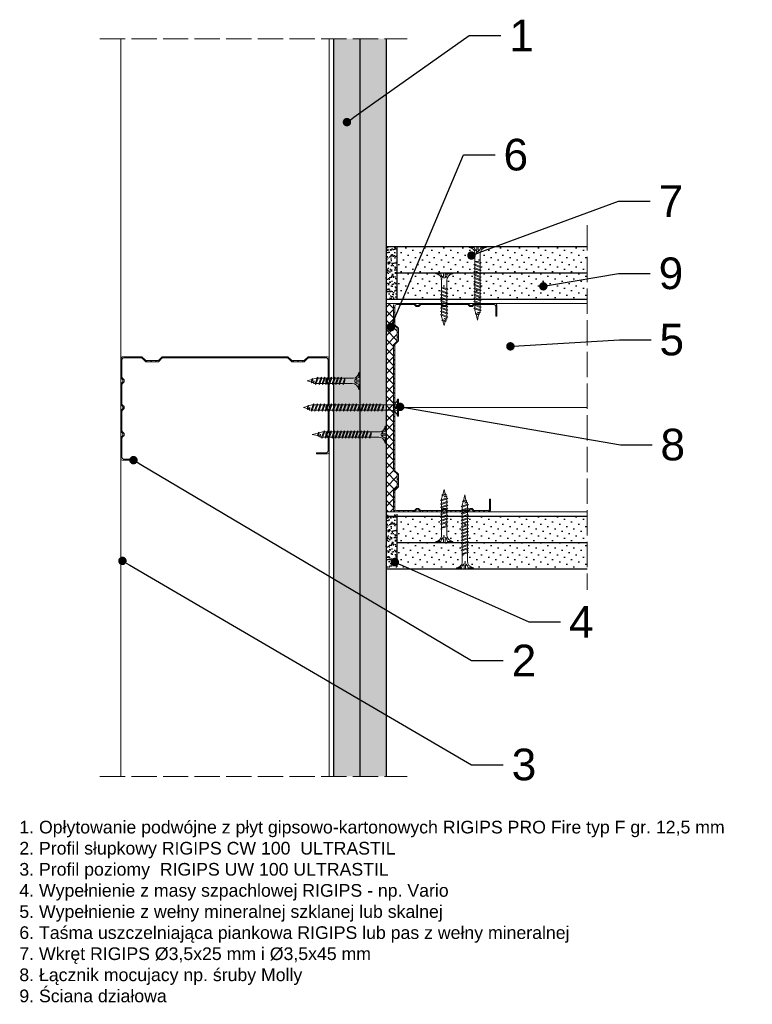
# Model space of a CAD drawing. Header units: millimetres. Extents: x 1074 to 3101, y -548 to 1635.
# Tile 16 of 16: x 2715 to 3063, y 1169 to 1635. Entities that reach past the tile are written whole.
import ezdxf
from ezdxf import colors
from ezdxf.entities.mleader import LeaderData, LeaderLine
from ezdxf.math import Vec2, Vec3

# ---------------------------------------------------------------- set-up
doc = ezdxf.new("R2010")
doc.units = ezdxf.units.MM
doc.linetypes.add('ACAD_ISO02W100', pattern=[15, 12, -3])
for name, color, linetype, lineweight in [('_ISOVER WELNA', 7, 'BATTING', 9), ('_RIGIPS AKCESORIA', 7, 'Continuous', 18), ('_RIGIPS G-K', 7, 'Continuous', 25), ('_RIGIPS PROFIL', 7, 'Continuous', 18), ('KRESKOWANIE', 7, 'Continuous', 9), ('PRZERYWANA', 7, 'ACAD_ISO02W100', 9)]:
    doc.layers.add(name, color=color, linetype=linetype, lineweight=lineweight)
doc.styles.get("Standard").update_dxf_attribs({"font": 'arial.ttf'})
doc.linetypes.add('BATTING', pattern='A,0.00254,-2.54,[134,ltypeshp.shx,S=2.54,R=0,X=-2.54,Y=0],-5.08,[134,ltypeshp.shx,S=2.54,R=180,X=2.54,Y=0],-2.54', length=10.16254)
pattern_1 = [(45, (593.928, 411.4634), (-1.122532, 3.367596), [0, -3.175])]
pattern_2 = [(45, (593.928, 410.5634), (-1.122532, 3.367596), [0, -3.175])]
pattern_3 = [(45, (593.928, 412.3634), (-1.122532, 3.367596), [0, -3.175])]

# ---------------------------------------------------------------- blocks, each defined once
blk = doc.blocks.new('TN 25')
at = {"layer": '_RIGIPS AKCESORIA'}
for p, q in [((0, -0.84), (0, 7.16)), ((0, 7.16), (0.46, 7.16)), ((0.46, 4.78), (0, 4.78)), ((0.46, 7.16), (0.46, 4.78)), ((8.47, 4.46), (8.79, 5)), ((8.79, 5), (9.93, 2.01)), ((10.1, 4.46), (10.41, 5)), ((10.41, 5), (11.56, 2.01)), ((11.67, 4.46), (11.99, 5)), ((11.99, 5), (13.14, 2.01)), ((13.21, 4.46), (13.52, 5)), ((13.52, 5), (14.67, 2.01)), ((14.8, 4.46), (15.12, 5)), ((15.12, 5), (16.26, 2.01)), ((16.42, 4.46), (16.73, 5)), ((16.73, 5), (17.88, 2.01)), ((17.99, 4.46), (18.31, 5)), ((18.31, 5), (19.45, 2.01)), ((19.68, 4.46), (20, 5)), ((20, 5), (21.14, 2.01)), ((0, 3.5), (1.77, 3.5)), ((0, 2.83), (1.77, 2.83)), ((0.46, 1.64), (0, 1.64)), ((0.46, -0.84), (0.46, 1.64)), ((1.77, 3.5), (1.77, 4.2)), ((1.77, 2.83), (1.77, 2.18)), ((3.02, 4.46), (8.47, 4.46)), ((7.49, 2.01), (3.55, 2.01)), ((7.12, 4.46), (7.12, 3.18)), ((8.03, 2.01), (7.12, 4.46)), ((7.12, 3.18), (7.65, 1.53)), ((7.65, 1.53), (8.03, 2.01)), ((9.41, 2.01), (8.03, 2.01)), ((9.61, 1.51), (8.47, 4.46)), ((9, 4.46), (10.1, 4.46)), ((9.93, 2.01), (9.61, 1.51)), ((11.04, 2.01), (9.93, 2.01)), ((11.23, 1.51), (10.1, 4.46)), ((10.62, 4.46), (11.67, 4.46)), ((11.56, 2.01), (11.23, 1.51)), ((12.61, 2.01), (11.56, 2.01)), ((12.81, 1.51), (11.67, 4.46)), ((12.2, 4.46), (13.21, 4.46)), ((13.14, 2.01), (12.81, 1.51)), ((14.15, 2.01), (13.14, 2.01)), ((14.34, 1.51), (13.21, 4.46)), ((13.73, 4.46), (14.8, 4.46)), ((14.67, 2.01), (14.34, 1.51)), ((15.74, 2.01), (14.67, 2.01)), ((15.94, 1.51), (14.8, 4.46)), ((15.33, 4.46), (16.42, 4.46)), ((16.26, 2.01), (15.94, 1.51)), ((17.36, 2.01), (16.26, 2.01)), ((17.55, 1.51), (16.42, 4.46)), ((16.94, 4.46), (17.99, 4.46)), ((17.88, 2.01), (17.55, 1.51)), ((18.93, 2.01), (17.88, 2.01)), ((19.13, 1.51), (17.99, 4.46)), ((18.52, 4.46), (19.68, 4.46)), ((19.45, 2.01), (19.13, 1.51)), ((19.45, 2.01), (20.62, 2.01)), ((20.82, 1.51), (19.68, 4.46)), ((20.21, 4.46), (20.7, 4.46)), ((20.7, 4.46), (22.28, 3.98)), ((21.14, 2.01), (20.82, 1.51)), ((21.14, 2.01), (21.81, 2.12)), ((21.85, 1.83), (21.67, 3.28)), ((21.67, 3.28), (22.14, 2.4)), ((22.14, 2.4), (21.85, 1.83)), ((22.7, 2.36), (22.14, 2.4)), ((22.28, 3.98), (22.56, 4.37)), ((22.7, 2.36), (22.28, 3.98)), ((22.56, 4.37), (23.03, 2.71)), ((23.03, 2.71), (22.7, 2.36)), ((22.71, 3.85), (25, 3.24)), ((25, 3.24), (23.03, 2.71)), ((0, -0.84), (0.46, -0.84))]:
    blk.add_line(p, q, dxfattribs=at)
for centre, major_axis, ratio, start_param, end_param in [((3.09, 7.67), (0.17, 3.2), 0.826134, 1.773653, 3.180586), ((-0.04, 0.9), (0, 3.93), 0.848176, -0.720942, -0.151112), ((3.37, -1.57), (0.28, 3.57), 0.832181, 0.035984, 1.430787), ((-2.73, 15.91), (0, 14.76), 0.848176, 3.399396, 3.475072), ((0.59, 4.62), (0, 2.81), 0.848176, 3.475072, 3.862535), ((1.66, 3.18), (0, 0.895), 0.848176, -1.552777, -0.720942), ((1.66, 3.18), (0, 0.895), 0.848176, 3.862535, 4.730408)]:
    blk.add_ellipse(centre, major_axis=major_axis, ratio=ratio, start_param=start_param, end_param=end_param, dxfattribs=at)
blk = doc.blocks.new('CW 100 ULTRASTIL')
h = blk.add_hatch()
h.set_pattern_fill('ANSI31', color=256, scale=0.5, style=0)
h.paths.add_polyline_path([(179.46, 109.85, -0.198912), (179.6, 110.2), (181.11, 111.71, 0.198912), (181.26, 112.06), (181.26, 117.65, 0.198912), (181.11, 118), (179.6, 119.51, -0.198912), (179.46, 119.86), (179.46, 128.31, -0.414214), (180.26, 129.11), (188.58, 129.11, -0.198912), (188.93, 128.96), (189.64, 128.25, 0.198912), (189.99, 128.11), (190.58, 128.11, 0.198912), (190.93, 128.25), (191.64, 128.96, -0.198912), (191.99, 129.11), (201.28, 129.11, -0.198912), (201.63, 128.96), (202.34, 128.25, 0.198912), (202.69, 128.11), (203.28, 128.11, 0.198912), (203.63, 128.25), (204.34, 128.96, -0.198912), (204.69, 129.11), (213.98, 129.11, -0.198912), (214.33, 128.96), (215.04, 128.25, 0.198912), (215.39, 128.11), (215.98, 128.11, 0.198912), (216.33, 128.25), (217.04, 128.96, -0.198912), (217.39, 129.11), (226.56, 129.11, -0.414214), (227.36, 128.31), (227.36, 123.66), (227.91, 123.66), (227.91, 128.86, 0.414214), (227.11, 129.66), (217.39, 129.66, 0.198912), (217.04, 129.51), (216.33, 128.8, -0.198912), (215.98, 128.66), (215.39, 128.66, -0.198912), (215.04, 128.8), (214.33, 129.51, 0.198912), (213.98, 129.66), (204.69, 129.66, 0.198912), (204.34, 129.51), (203.63, 128.8, -0.198912), (203.28, 128.66), (202.69, 128.66, -0.198912), (202.34, 128.8), (201.63, 129.51, 0.198912), (201.28, 129.66), (191.99, 129.66, 0.198912), (191.64, 129.51), (190.93, 128.8, -0.198912), (190.58, 128.66), (189.99, 128.66, -0.198912), (189.64, 128.8), (188.93, 129.51, 0.198912), (188.58, 129.66), (179.71, 129.66, 0.414214), (178.91, 128.86), (178.91, 119.86, 0.198912), (179.05, 119.51), (180.56, 118, -0.198912), (180.71, 117.65), (180.71, 112.06, -0.198912), (180.56, 111.71), (179.05, 110.2, 0.198912), (178.91, 109.85), (178.91, 50.66, 0.198912), (179.05, 50.31), (180.56, 48.8, -0.198912), (180.71, 48.45), (180.71, 42.86, -0.198912), (180.56, 42.51), (179.05, 41, 0.198912), (178.91, 40.65), (178.91, 31.66, 0.414214), (179.71, 30.86), (188.58, 30.86, 0.198912), (188.93, 31), (189.64, 31.71, -0.198912), (189.99, 31.86), (190.58, 31.86, -0.198912), (190.93, 31.71), (191.64, 31, 0.198912), (191.99, 30.86), (201.28, 30.86, 0.198912), (201.63, 31), (202.34, 31.71, -0.198912), (202.69, 31.86), (203.28, 31.86, -0.198912), (203.63, 31.71), (204.34, 31, 0.198912), (204.69, 30.86), (213.98, 30.86, 0.198912), (214.33, 31), (215.04, 31.71, -0.198912), (215.39, 31.86), (215.98, 31.86, -0.198912), (216.33, 31.71), (217.04, 31, 0.198912), (217.39, 30.86), (224.11, 30.86, 0.414214), (224.91, 31.66), (224.91, 36.86), (224.36, 36.86), (224.36, 32.21, -0.414214), (223.56, 31.41), (217.39, 31.41, -0.198912), (217.04, 31.55), (216.33, 32.26, 0.198912), (215.98, 32.41), (215.39, 32.41, 0.198912), (215.04, 32.26), (214.33, 31.55, -0.198912), (213.98, 31.41), (204.69, 31.41, -0.198912), (204.34, 31.55), (203.63, 32.26, 0.198912), (203.28, 32.41), (202.69, 32.41, 0.198912), (202.34, 32.26), (201.63, 31.55, -0.198912), (201.28, 31.41), (191.99, 31.41, -0.198912), (191.64, 31.55), (190.93, 32.26, 0.198912), (190.58, 32.41), (189.99, 32.41, 0.198912), (189.64, 32.26), (188.93, 31.55, -0.198912), (188.58, 31.41), (180.26, 31.41, -0.414214), (179.46, 32.21), (179.46, 40.65, -0.198912), (179.6, 41), (181.11, 42.51, 0.198912), (181.26, 42.86), (181.26, 48.45, 0.198912), (181.11, 48.8), (179.6, 50.31, -0.198912), (179.46, 50.66)])
at = {"layer": '_RIGIPS PROFIL'}
for p, q in [((178.91, 128.86), (178.91, 119.86)), ((179.46, 128.31), (179.46, 119.86)), ((188.58, 129.66), (179.71, 129.66)), ((188.58, 129.11), (180.26, 129.11)), ((188.93, 129.51), (189.64, 128.8)), ((188.93, 128.96), (189.64, 128.25)), ((190.58, 128.66), (189.99, 128.66)), ((190.58, 128.11), (189.99, 128.11)), ((191.64, 129.51), (190.93, 128.8)), ((191.64, 128.96), (190.93, 128.25)), ((201.28, 129.66), (191.99, 129.66)), ((201.28, 129.11), (191.99, 129.11)), ((201.63, 129.51), (202.34, 128.8)), ((201.63, 128.96), (202.34, 128.25)), ((203.28, 128.66), (202.69, 128.66)), ((203.28, 128.11), (202.69, 128.11)), ((204.34, 129.51), (203.63, 128.8)), ((204.34, 128.96), (203.63, 128.25)), ((204.69, 129.66), (213.98, 129.66)), ((204.69, 129.11), (213.98, 129.11)), ((214.33, 129.51), (215.04, 128.8)), ((214.33, 128.96), (215.04, 128.25)), ((215.98, 128.66), (215.39, 128.66)), ((215.98, 128.11), (215.39, 128.11)), ((217.04, 129.51), (216.33, 128.8)), ((217.04, 128.96), (216.33, 128.25)), ((227.11, 129.66), (217.39, 129.66)), ((226.56, 129.11), (217.39, 129.11)), ((227.36, 123.66), (227.36, 128.31)), ((227.91, 123.66), (227.91, 128.86)), ((227.36, 123.66), (227.91, 123.66)), ((180.56, 118), (179.05, 119.51)), ((181.11, 118), (179.6, 119.51)), ((180.71, 117.65), (180.71, 112.06)), ((181.26, 117.65), (181.26, 112.06)), ((178.91, 109.85), (178.91, 50.66)), ((180.56, 111.71), (179.05, 110.2)), ((179.46, 109.85), (179.46, 50.66)), ((181.11, 111.71), (179.6, 110.2)), ((180.56, 48.8), (179.05, 50.31)), ((181.11, 48.8), (179.6, 50.31)), ((180.71, 42.86), (180.71, 48.45)), ((181.26, 42.86), (181.26, 48.45)), ((180.56, 42.51), (179.05, 41)), ((181.11, 42.51), (179.6, 41)), ((178.91, 31.66), (178.91, 40.65)), ((179.46, 32.21), (179.46, 40.65)), ((224.36, 36.86), (224.36, 32.21)), ((224.36, 36.86), (224.91, 36.86)), ((224.91, 36.86), (224.91, 31.66)), ((188.58, 30.86), (179.71, 30.86)), ((188.58, 31.41), (180.26, 31.41)), ((188.93, 31.55), (189.64, 32.26)), ((188.93, 31), (189.64, 31.71)), ((190.58, 32.41), (189.99, 32.41)), ((190.58, 31.86), (189.99, 31.86)), ((191.64, 31.55), (190.93, 32.26)), ((191.64, 31), (190.93, 31.71)), ((201.28, 31.41), (191.99, 31.41)), ((201.28, 30.86), (191.99, 30.86)), ((201.63, 31.55), (202.34, 32.26)), ((201.63, 31), (202.34, 31.71)), ((203.28, 32.41), (202.69, 32.41)), ((203.28, 31.86), (202.69, 31.86)), ((204.34, 31.55), (203.63, 32.26)), ((204.34, 31), (203.63, 31.71)), ((204.69, 31.41), (213.98, 31.41)), ((204.69, 30.86), (213.98, 30.86)), ((214.33, 31.55), (215.04, 32.26)), ((214.33, 31), (215.04, 31.71)), ((215.98, 32.41), (215.39, 32.41)), ((215.98, 31.86), (215.39, 31.86)), ((217.04, 31.55), (216.33, 32.26)), ((217.04, 31), (216.33, 31.71)), ((223.56, 31.41), (217.39, 31.41)), ((224.11, 30.86), (217.39, 30.86))]:
    blk.add_line(p, q, dxfattribs=at)
for centre, radius, start, end in [((179.71, 128.86), 0.8, 90, 180), ((180.26, 128.31), 0.8, 90, 180), ((188.58, 129.16), 0.5, 45, 90), ((188.58, 128.61), 0.5, 45, 90), ((189.99, 129.16), 0.5, 225, 270), ((189.99, 128.61), 0.5, 225, 270), ((190.58, 129.16), 0.5, 270, 315), ((190.58, 128.61), 0.5, 270, 315), ((191.99, 129.16), 0.5, 90, 135), ((191.99, 128.61), 0.5, 90, 135), ((201.28, 129.16), 0.5, 45, 90), ((201.28, 128.61), 0.5, 45, 90), ((202.69, 129.16), 0.5, 225, 270), ((202.69, 128.61), 0.5, 225, 270), ((203.28, 129.16), 0.5, 270, 315), ((203.28, 128.61), 0.5, 270, 315), ((204.69, 129.16), 0.5, 90, 135), ((204.69, 128.61), 0.5, 90, 135), ((213.98, 129.16), 0.5, 45, 90), ((213.98, 128.61), 0.5, 45, 90), ((215.39, 129.16), 0.5, 225, 270), ((215.39, 128.61), 0.5, 225, 270), ((215.98, 129.16), 0.5, 270, 315), ((215.98, 128.61), 0.5, 270, 315), ((217.39, 129.16), 0.5, 90, 135), ((217.39, 128.61), 0.5, 90, 135), ((226.56, 128.31), 0.8, 0, 90), ((227.11, 128.86), 0.8, 0, 90), ((179.41, 119.86), 0.5, 180, 225), ((179.96, 119.86), 0.5, 180, 225), ((180.21, 117.65), 0.5, 0, 45), ((180.76, 117.65), 0.5, 0, 45), ((180.21, 112.06), 0.5, 315, 0), ((180.76, 112.06), 0.5, 315, 0), ((179.41, 109.85), 0.5, 135, 180), ((179.96, 109.85), 0.5, 135, 180), ((179.41, 50.66), 0.5, 180, 225), ((179.96, 50.66), 0.5, 180, 225), ((180.21, 48.45), 0.5, 0, 45), ((180.76, 48.45), 0.5, 0, 45), ((180.21, 42.86), 0.5, 315, 0), ((180.76, 42.86), 0.5, 315, 0), ((179.41, 40.65), 0.5, 135, 180), ((179.96, 40.65), 0.5, 135, 180), ((179.71, 31.66), 0.8, 180, 270), ((180.26, 32.21), 0.8, 180, 270), ((188.58, 31.91), 0.5, 270, 315), ((188.58, 31.36), 0.5, 270, 315), ((189.99, 31.91), 0.5, 90, 135), ((189.99, 31.36), 0.5, 90, 135), ((190.58, 31.91), 0.5, 45, 90), ((190.58, 31.36), 0.5, 45, 90), ((191.99, 31.91), 0.5, 225, 270), ((191.99, 31.36), 0.5, 225, 270), ((201.28, 31.91), 0.5, 270, 315), ((201.28, 31.36), 0.5, 270, 315), ((202.69, 31.91), 0.5, 90, 135), ((202.69, 31.36), 0.5, 90, 135), ((203.28, 31.91), 0.5, 45, 90), ((203.28, 31.36), 0.5, 45, 90), ((204.69, 31.91), 0.5, 225, 270), ((204.69, 31.36), 0.5, 225, 270), ((213.98, 31.91), 0.5, 270, 315), ((213.98, 31.36), 0.5, 270, 315), ((215.39, 31.91), 0.5, 90, 135), ((215.39, 31.36), 0.5, 90, 135), ((215.98, 31.91), 0.5, 45, 90), ((215.98, 31.36), 0.5, 45, 90), ((217.39, 31.91), 0.5, 225, 270), ((217.39, 31.36), 0.5, 225, 270), ((223.56, 32.21), 0.8, 270, 0), ((224.11, 31.66), 0.8, 270, 0)]:
    blk.add_arc(centre, radius, start, end, dxfattribs=at)
blk = doc.blocks.new('TN 35')
at = {"layer": '_RIGIPS AKCESORIA'}
for p, q in [((0, -0.84), (0, 7.16)), ((0, 7.16), (0.46, 7.16)), ((0.46, 4.78), (0, 4.78)), ((0.46, 7.16), (0.46, 4.78)), ((8.47, 4.46), (8.79, 5)), ((8.79, 5), (9.93, 2.01)), ((10.1, 4.46), (10.41, 5)), ((10.41, 5), (11.56, 2.01)), ((11.67, 4.46), (11.99, 5)), ((11.99, 5), (13.14, 2.01)), ((13.21, 4.46), (13.52, 5)), ((13.52, 5), (14.67, 2.01)), ((14.8, 4.46), (15.12, 5)), ((15.12, 5), (16.26, 2.01)), ((16.42, 4.46), (16.73, 5)), ((16.73, 5), (17.88, 2.01)), ((17.99, 4.46), (18.31, 5)), ((18.31, 5), (19.45, 2.01)), ((19.57, 4.46), (19.88, 5)), ((19.88, 5), (21.03, 2.01)), ((21.14, 4.46), (21.46, 5)), ((21.46, 5), (22.6, 2.01)), ((22.72, 4.46), (23.03, 5)), ((23.03, 5), (24.18, 2.01)), ((24.29, 4.46), (24.61, 5)), ((24.61, 5), (25.75, 2.01)), ((25.87, 4.46), (26.18, 5)), ((26.18, 5), (27.33, 2.01)), ((27.44, 4.46), (27.76, 5)), ((27.76, 5), (28.9, 2.01)), ((29.13, 4.46), (29.45, 5)), ((29.45, 5), (30.59, 2.01)), ((0, 3.5), (1.77, 3.5)), ((0, 2.83), (1.77, 2.83)), ((0.46, 1.64), (0, 1.64)), ((0.46, -0.84), (0.46, 1.64)), ((1.77, 3.5), (1.77, 4.2)), ((1.77, 2.83), (1.77, 2.18)), ((3.02, 4.46), (8.47, 4.46)), ((7.49, 2.01), (3.55, 2.01)), ((7.12, 4.46), (7.12, 3.18)), ((8.03, 2.01), (7.12, 4.46)), ((7.12, 3.18), (7.65, 1.53)), ((7.65, 1.53), (8.03, 2.01)), ((9.41, 2.01), (8.03, 2.01)), ((9.61, 1.51), (8.47, 4.46)), ((9, 4.46), (10.1, 4.46)), ((9.93, 2.01), (9.61, 1.51)), ((11.04, 2.01), (9.93, 2.01)), ((11.23, 1.51), (10.1, 4.46)), ((10.62, 4.46), (11.67, 4.46)), ((11.56, 2.01), (11.23, 1.51)), ((12.61, 2.01), (11.56, 2.01)), ((12.81, 1.51), (11.67, 4.46)), ((12.2, 4.46), (13.21, 4.46)), ((13.14, 2.01), (12.81, 1.51)), ((14.15, 2.01), (13.14, 2.01)), ((14.34, 1.51), (13.21, 4.46)), ((13.73, 4.46), (14.8, 4.46)), ((14.67, 2.01), (14.34, 1.51)), ((15.74, 2.01), (14.67, 2.01)), ((15.94, 1.51), (14.8, 4.46)), ((15.33, 4.46), (16.42, 4.46)), ((16.26, 2.01), (15.94, 1.51)), ((17.36, 2.01), (16.26, 2.01)), ((17.55, 1.51), (16.42, 4.46)), ((16.94, 4.46), (17.99, 4.46)), ((17.88, 2.01), (17.55, 1.51)), ((18.93, 2.01), (17.84, 2.01)), ((19.13, 1.51), (17.99, 4.46)), ((18.52, 4.46), (19.57, 4.46)), ((19.45, 2.01), (19.13, 1.51)), ((20.51, 2.01), (19.41, 2.01)), ((20.7, 1.51), (19.57, 4.46)), ((20.09, 4.46), (21.14, 4.46)), ((21.03, 2.01), (20.7, 1.51)), ((22.08, 2.01), (20.99, 2.01)), ((22.28, 1.51), (21.14, 4.46)), ((21.67, 4.46), (22.72, 4.46)), ((22.6, 2.01), (22.28, 1.51)), ((23.66, 2.01), (22.56, 2.01)), ((23.85, 1.51), (22.72, 4.46)), ((23.24, 4.46), (24.29, 4.46)), ((24.18, 2.01), (23.85, 1.51)), ((25.23, 2.01), (24.14, 2.01)), ((25.43, 1.51), (24.29, 4.46)), ((24.81, 4.46), (25.87, 4.46)), ((25.75, 2.01), (25.43, 1.51)), ((26.81, 2.01), (25.71, 2.01)), ((27, 1.51), (25.87, 4.46)), ((26.39, 4.46), (27.44, 4.46)), ((27.33, 2.01), (27, 1.51)), ((28.38, 2.01), (27.33, 2.01)), ((28.58, 1.51), (27.44, 4.46)), ((27.96, 4.46), (29.13, 4.46)), ((28.9, 2.01), (28.58, 1.51)), ((28.9, 2.01), (30.07, 2.01)), ((30.27, 1.51), (29.13, 4.46)), ((29.65, 4.46), (30.15, 4.46)), ((30.15, 4.46), (31.73, 3.98)), ((30.59, 2.01), (30.27, 1.51)), ((30.59, 2.01), (31.26, 2.12)), ((31.3, 1.83), (31.12, 3.28)), ((31.12, 3.28), (31.59, 2.4)), ((31.59, 2.4), (31.3, 1.83)), ((32.15, 2.36), (31.59, 2.4)), ((31.73, 3.98), (32.01, 4.37)), ((32.15, 2.36), (31.73, 3.98)), ((32.01, 4.37), (32.48, 2.71)), ((32.48, 2.71), (32.15, 2.36)), ((32.16, 3.85), (35, 3.24)), ((35, 3.24), (32.48, 2.71)), ((0, -0.84), (0.46, -0.84))]:
    blk.add_line(p, q, dxfattribs=at)
for centre, major_axis, ratio, start_param, end_param in [((3.09, 7.67), (0.17, 3.2), 0.826134, 1.773653, 3.180586), ((-0.04, 0.9), (0, 3.93), 0.848176, -0.720942, -0.151112), ((3.37, -1.57), (0.28, 3.57), 0.832181, 0.035984, 1.430787), ((-2.73, 15.91), (0, 14.76), 0.848176, 3.399396, 3.475072), ((0.59, 4.62), (0, 2.81), 0.848176, 3.475072, 3.862535), ((1.66, 3.18), (0, 0.895), 0.848176, -1.552777, -0.720942), ((1.66, 3.18), (0, 0.895), 0.848176, 3.862535, 4.730408)]:
    blk.add_ellipse(centre, major_axis=major_axis, ratio=ratio, start_param=start_param, end_param=end_param, dxfattribs=at)
blk = doc.blocks.new('TN 45')
at = {"layer": '_RIGIPS AKCESORIA'}
for p, q in [((0, -0.84), (0, 7.16)), ((0, 7.16), (0.46, 7.16)), ((0.46, 4.78), (0, 4.78)), ((0.46, 7.16), (0.46, 4.78)), ((8.47, 4.46), (8.79, 5)), ((8.79, 5), (9.93, 2.01)), ((10.1, 4.46), (10.41, 5)), ((10.41, 5), (11.56, 2.01)), ((11.67, 4.46), (11.99, 5)), ((11.99, 5), (13.14, 2.01)), ((13.21, 4.46), (13.52, 5)), ((13.52, 5), (14.67, 2.01)), ((14.8, 4.46), (15.12, 5)), ((15.12, 5), (16.26, 2.01)), ((16.42, 4.46), (16.73, 5)), ((16.73, 5), (17.88, 2.01)), ((17.99, 4.46), (18.31, 5)), ((18.31, 5), (19.45, 2.01)), ((19.68, 4.46), (20, 5)), ((20, 5), (21.14, 2.01)), ((21.37, 4.46), (21.69, 5)), ((21.69, 5), (22.83, 2.01)), ((23.06, 4.46), (23.38, 5)), ((23.38, 5), (24.52, 2.01)), ((24.75, 4.46), (25.07, 5)), ((25.07, 5), (26.21, 2.01)), ((26.44, 4.46), (26.76, 5)), ((26.76, 5), (27.9, 2.01)), ((28.13, 4.46), (28.45, 5)), ((28.45, 5), (29.59, 2.01)), ((29.82, 4.46), (30.14, 5)), ((30.14, 5), (31.28, 2.01)), ((31.51, 4.46), (31.83, 5)), ((31.83, 5), (32.97, 2.01)), ((33.2, 4.46), (33.52, 5)), ((33.52, 5), (34.66, 2.01)), ((34.89, 4.46), (35.21, 5)), ((35.21, 5), (36.35, 2.01)), ((36.58, 4.46), (36.9, 5)), ((36.9, 5), (38.04, 2.01)), ((38.27, 4.46), (38.59, 5)), ((38.59, 5), (39.73, 2.01)), ((39.96, 4.46), (40.28, 5)), ((40.28, 5), (41.42, 2.01)), ((0, 3.5), (1.77, 3.5)), ((0, 2.83), (1.77, 2.83)), ((0.46, 1.64), (0, 1.64)), ((0.46, -0.84), (0.46, 1.64)), ((1.77, 3.5), (1.77, 4.2)), ((1.77, 2.83), (1.77, 2.18)), ((3.02, 4.46), (8.47, 4.46)), ((7.49, 2.01), (3.55, 2.01)), ((7.12, 4.46), (7.12, 3.18)), ((8.03, 2.01), (7.12, 4.46)), ((7.12, 3.18), (7.65, 1.53)), ((7.65, 1.53), (8.03, 2.01)), ((9.41, 2.01), (8.03, 2.01)), ((9.61, 1.51), (8.47, 4.46)), ((9, 4.46), (10.1, 4.46)), ((9.93, 2.01), (9.61, 1.51)), ((11.04, 2.01), (9.93, 2.01)), ((11.23, 1.51), (10.1, 4.46)), ((10.62, 4.46), (11.67, 4.46)), ((11.56, 2.01), (11.23, 1.51)), ((12.61, 2.01), (11.56, 2.01)), ((12.81, 1.51), (11.67, 4.46)), ((12.2, 4.46), (13.21, 4.46)), ((13.14, 2.01), (12.81, 1.51)), ((14.15, 2.01), (13.14, 2.01)), ((14.34, 1.51), (13.21, 4.46)), ((13.73, 4.46), (14.8, 4.46)), ((14.67, 2.01), (14.34, 1.51)), ((15.74, 2.01), (14.67, 2.01)), ((15.94, 1.51), (14.8, 4.46)), ((15.33, 4.46), (16.42, 4.46)), ((16.26, 2.01), (15.94, 1.51)), ((17.36, 2.01), (16.26, 2.01)), ((17.55, 1.51), (16.42, 4.46)), ((16.94, 4.46), (17.99, 4.46)), ((17.88, 2.01), (17.55, 1.51)), ((18.93, 2.01), (17.88, 2.01)), ((19.13, 1.51), (17.99, 4.46)), ((18.52, 4.46), (19.68, 4.46)), ((19.45, 2.01), (19.13, 1.51)), ((19.45, 2.01), (20.62, 2.01)), ((20.62, 2.01), (19.57, 2.01)), ((20.82, 1.51), (19.68, 4.46)), ((20.21, 4.46), (21.37, 4.46)), ((21.14, 2.01), (20.82, 1.51)), ((21.14, 2.01), (22.31, 2.01)), ((22.31, 2.01), (21.26, 2.01)), ((22.51, 1.51), (21.37, 4.46)), ((21.9, 4.46), (23.06, 4.46)), ((22.83, 2.01), (22.51, 1.51)), ((22.83, 2.01), (24, 2.01)), ((24, 2.01), (22.95, 2.01)), ((24.2, 1.51), (23.06, 4.46)), ((23.59, 4.46), (24.75, 4.46)), ((24.52, 2.01), (24.2, 1.51)), ((24.52, 2.01), (25.69, 2.01)), ((25.69, 2.01), (24.64, 2.01)), ((25.89, 1.51), (24.75, 4.46)), ((25.28, 4.46), (26.44, 4.46)), ((26.21, 2.01), (25.89, 1.51)), ((26.21, 2.01), (27.38, 2.01)), ((27.38, 2.01), (26.33, 2.01)), ((27.58, 1.51), (26.44, 4.46)), ((26.96, 4.46), (28.13, 4.46)), ((27.9, 2.01), (27.58, 1.51)), ((27.9, 2.01), (29.07, 2.01)), ((29.07, 2.01), (28.02, 2.01)), ((29.27, 1.51), (28.13, 4.46)), ((28.65, 4.46), (29.82, 4.46)), ((29.59, 2.01), (29.27, 1.51)), ((29.59, 2.01), (30.76, 2.01)), ((30.76, 2.01), (29.71, 2.01)), ((30.96, 1.51), (29.82, 4.46)), ((30.34, 4.46), (31.51, 4.46)), ((31.28, 2.01), (30.96, 1.51)), ((31.28, 2.01), (32.45, 2.01)), ((32.45, 2.01), (31.4, 2.01)), ((32.65, 1.51), (31.51, 4.46)), ((32.03, 4.46), (33.2, 4.46)), ((32.97, 2.01), (32.65, 1.51)), ((32.97, 2.01), (34.14, 2.01)), ((34.14, 2.01), (33.09, 2.01)), ((34.34, 1.51), (33.2, 4.46)), ((33.72, 4.46), (34.89, 4.46)), ((34.66, 2.01), (34.34, 1.51)), ((34.66, 2.01), (35.83, 2.01)), ((35.83, 2.01), (34.78, 2.01)), ((36.03, 1.51), (34.89, 4.46)), ((35.41, 4.46), (36.58, 4.46)), ((36.35, 2.01), (36.03, 1.51)), ((36.35, 2.01), (37.52, 2.01)), ((37.52, 2.01), (36.47, 2.01)), ((37.72, 1.51), (36.58, 4.46)), ((37.1, 4.46), (38.27, 4.46)), ((38.04, 2.01), (37.72, 1.51)), ((38.04, 2.01), (39.21, 2.01)), ((39.21, 2.01), (38.16, 2.01)), ((39.41, 1.51), (38.27, 4.46)), ((38.79, 4.46), (39.96, 4.46)), ((39.73, 2.01), (39.41, 1.51)), ((39.73, 2.01), (40.9, 2.01)), ((41.1, 1.51), (39.96, 4.46)), ((40.48, 4.46), (40.98, 4.46)), ((40.98, 4.46), (42.56, 3.98)), ((41.42, 2.01), (41.1, 1.51)), ((41.42, 2.01), (42.09, 2.12)), ((42.13, 1.83), (41.95, 3.28)), ((41.95, 3.28), (42.42, 2.4)), ((42.42, 2.4), (42.13, 1.83)), ((42.98, 2.36), (42.42, 2.4)), ((42.56, 3.98), (42.84, 4.37)), ((42.98, 2.36), (42.56, 3.98)), ((42.84, 4.37), (43.31, 2.71)), ((43.31, 2.71), (42.98, 2.36)), ((42.99, 3.85), (45, 3.24)), ((45, 3.24), (43.31, 2.71)), ((0, -0.84), (0.46, -0.84))]:
    blk.add_line(p, q, dxfattribs=at)
for centre, major_axis, ratio, start_param, end_param in [((3.09, 7.67), (0.17, 3.2), 0.826134, 1.773653, 3.180586), ((-0.04, 0.9), (0, 3.93), 0.848176, -0.720942, -0.151112), ((3.37, -1.57), (0.28, 3.57), 0.832181, 0.035984, 1.430787), ((-2.73, 15.91), (0, 14.76), 0.848176, 3.399396, 3.475072), ((0.59, 4.62), (0, 2.81), 0.848176, 3.475072, 3.862535), ((1.66, 3.18), (0, 0.895), 0.848176, -1.552777, -0.720942), ((1.66, 3.18), (0, 0.895), 0.848176, 3.862535, 4.730408)]:
    blk.add_ellipse(centre, major_axis=major_axis, ratio=ratio, start_param=start_param, end_param=end_param, dxfattribs=at)
blk = doc.blocks.new('_Dot')
at = {"color": 0, "linetype": 'ByBlock', "lineweight": -2}
blk.add_line((-0.5, 0), (-1, 0), dxfattribs=at)
at = {"color": 0, "linetype": 'ByBlock', "const_width": 0.5}
blk.add_lwpolyline([(-0.25, 0, 1), (0.25, 0, 1)], format="xyb", close=True, dxfattribs=at)

msp = doc.modelspace()

# ---------------------------------------------------------------- hatches: boundary and pattern name
at = {"layer": '_RIGIPS G-K'}
h = msp.add_hatch(dxfattribs=at)
h.set_pattern_fill('DOTS', color=256, scale=2, angle=45, style=0)
h.set_pattern_definition(pattern_1)
h.paths.add_polyline_path([(2876.63, 1626.15), (2864.13, 1626.15), (2864.13, 1276.54), (2876.63, 1276.54)])
h = msp.add_hatch(dxfattribs=at)
h.set_pattern_fill('DOTS', color=256, scale=2, angle=45, style=0)
h.set_pattern_definition(pattern_1)
h.paths.add_polyline_path([(2889.13, 1626.15), (2876.63, 1626.15), (2876.63, 1276.54), (2889.13, 1276.54)])
h = msp.add_hatch(dxfattribs=at)
h.set_pattern_fill('AR-SAND', color=256, scale=0.05, style=0)
h.set_pattern_definition([(37.5, (874.5946, 412.3634), (-0.0800016, 2.4470662), [0, -1.9304, 0, -2.159, 0, -2.06375]), (7.5, (874.5946, 412.3634), (2.2476164, 3.5841255), [0, -1.0414, 0, -1.7399, 0, -0.66675]), (327.5, (873.0325, 412.3634), (3.9549619, 0.007186), [0, -0.635, 0, -2.286, 0, -2.9845]), (317.5, (873.0325, 412.3634), (3.8177823, 1.1146466), [0, -0.3175, 0, -1.4986, 0, -1.7145])])
h.paths.add_polyline_path([(2894.13, 1527.75), (2889.13, 1527.75), (2889.13, 1502.75), (2894.13, 1502.75)])
h = msp.add_hatch(dxfattribs=at)
h.set_pattern_fill('DOTS', color=256, scale=2, angle=45, style=0)
h.set_pattern_definition(pattern_3)
h.paths.add_polyline_path([(2984.43, 1527.75), (2894.13, 1527.75), (2894.13, 1515.25), (2984.43, 1515.25)])
h = msp.add_hatch(dxfattribs=at)
h.set_pattern_fill('DOTS', color=256, scale=2, angle=45, style=0)
h.set_pattern_definition(pattern_3)
h.paths.add_polyline_path([(2984.43, 1515.25), (2894.13, 1515.25), (2894.13, 1502.75), (2984.43, 1502.75)])
h = msp.add_hatch(dxfattribs=at)
h.set_pattern_fill('AR-SAND', color=256, scale=0.05, style=0)
h.set_pattern_definition([(37.5, (874.5946, 285.4634), (-0.0800016, 2.4470662), [0, -1.9304, 0, -2.159, 0, -2.06375]), (7.5, (874.5946, 285.4634), (2.2476164, 3.5841255), [0, -1.0414, 0, -1.7399, 0, -0.66675]), (327.5, (873.0325, 285.4634), (3.9549619, 0.007186), [0, -0.635, 0, -2.286, 0, -2.9845]), (317.5, (873.0325, 285.4634), (3.8177823, 1.1146466), [0, -0.3175, 0, -1.4986, 0, -1.7145])])
h.paths.add_polyline_path([(2894.13, 1400.85), (2889.13, 1400.85), (2889.13, 1375.85), (2894.13, 1375.85)])
h = msp.add_hatch(dxfattribs=at)
h.set_pattern_fill('DOTS', color=256, scale=2, angle=45, style=0)
h.set_pattern_definition(pattern_2)
h.paths.add_polyline_path([(2984.43, 1399.95), (2894.13, 1399.95), (2894.13, 1387.45), (2984.43, 1387.45)])
h = msp.add_hatch(dxfattribs=at)
h.set_pattern_fill('DOTS', color=256, scale=2, angle=45, style=0)
h.set_pattern_definition(pattern_2)
h.paths.add_polyline_path([(2984.43, 1387.45), (2894.13, 1387.45), (2894.13, 1374.95), (2984.43, 1374.95)])
at = {"layer": 'KRESKOWANIE'}
h = msp.add_hatch(dxfattribs=at)
h.set_pattern_fill('ANSI37', color=256, style=0)
h.set_pattern_definition([(45, (593.928, 411.4634), (-2.245064, 2.245064), []), (135, (593.928, 411.4634), (-2.245064, -2.245064), [])])
h.paths.add_polyline_path([(2892.63, 1480.94, -0.198912), (2892.78, 1481.29), (2894.28, 1482.8, 0.198912), (2894.43, 1483.15), (2894.43, 1488.74, 0.198912), (2894.28, 1489.09), (2892.78, 1490.6, -0.198912), (2892.63, 1490.95), (2892.63, 1499.95, -0.414214), (2893.43, 1500.75), (2889.13, 1500.75), (2889.13, 1401.95), (2893.43, 1401.95, -0.414214), (2892.63, 1402.75), (2892.63, 1411.74, -0.198912), (2892.78, 1412.09), (2894.28, 1413.6, 0.198912), (2894.43, 1413.95), (2894.43, 1419.54, 0.198912), (2894.28, 1419.89), (2892.78, 1421.4, -0.198912), (2892.63, 1421.75)])

# ---------------------------------------------------------------- linework, layer by layer
at = {"layer": '_ISOVER WELNA', "ltscale": 4.8}
msp.add_line((2984.43, 1451.35), (2893.18, 1451.35), dxfattribs=at)
at = {"layer": '_RIGIPS G-K'}
for p, q in [((2864.13, 1626.15), (2864.13, 1276.54)), ((2876.63, 1626.15), (2876.63, 1276.54)), ((2889.13, 1626.15), (2889.13, 1276.54)), ((2889.13, 1527.75), (2984.43, 1527.75)), ((2894.13, 1527.75), (2894.13, 1502.75)), ((2894.13, 1515.25), (2984.43, 1515.25)), ((2889.13, 1502.75), (2984.43, 1502.75)), ((2894.13, 1400.85), (2894.13, 1375.85)), ((2889.13, 1399.95), (2984.43, 1399.95)), ((2894.13, 1387.45), (2984.43, 1387.45)), ((2889.13, 1374.95), (2984.43, 1374.95))]:
    msp.add_line(p, q, dxfattribs=at)
at = {"layer": '_RIGIPS PROFIL', "lineweight": 9}
for p, q in [((2763.33, 1626.15), (2763.33, 1276.54)), ((2862.13, 1626.15), (2862.13, 1276.54))]:
    msp.add_line(p, q, dxfattribs=at)
at = {"layer": '_RIGIPS PROFIL'}
for p, q in [((2893.43, 1500.75), (2984.43, 1500.75)), ((2893.43, 1401.95), (2984.43, 1401.95))]:
    msp.add_line(p, q, dxfattribs=at)
at = {"layer": 'KRESKOWANIE'}
for p, q in [((2893.43, 1500.75), (2889.13, 1500.75)), ((2893.43, 1401.95), (2889.13, 1401.95))]:
    msp.add_line(p, q, dxfattribs=at)
at = {"layer": 'PRZERYWANA'}
for p, q in [((2753.33, 1626.15), (2899.13, 1626.15)), ((2984.43, 1537.75), (2984.43, 1364.95)), ((2753.33, 1276.54), (2899.13, 1276.54))]:
    msp.add_line(p, q, dxfattribs=at)

# ---------------------------------------------------------------- block references
at = {"xscale": -1}
msp.add_blockref('TN 45', (2894.95, 1448.15), dxfattribs=at)
at = {"layer": '_RIGIPS AKCESORIA', "xscale": -1, "rotation": 90}
for name, p in [('TN 35', (2935.65, 1527.75)), ('TN 25', (2919.88, 1515.25))]:
    msp.add_blockref(name, p, dxfattribs=at)
at = {"layer": '_RIGIPS AKCESORIA', "xscale": -1}
for name, p in [('TN 25', (2876.63, 1460.8)), ('TN 35', (2889.13, 1435.4))]:
    msp.add_blockref(name, p, dxfattribs=at)
at = {"layer": '_RIGIPS AKCESORIA', "rotation": 90}
for name, p in [('TN 25', (2919.88, 1387.45)), ('TN 35', (2929.65, 1374.95))]:
    msp.add_blockref(name, p, dxfattribs=at)
at = {"layer": '_RIGIPS PROFIL'}
msp.add_blockref('CW 100 ULTRASTIL', (2713.72, 1371.09), dxfattribs=at)
at = {"layer": '_RIGIPS PROFIL', "xscale": -1, "rotation": 90}
msp.add_blockref('CW 100 ULTRASTIL', (2892.99, 1654.33), dxfattribs=at)

# ---------------------------------------------------------------- texts
at = {"layer": 'KRESKOWANIE', "insert": (2715.21, 1255.5), "char_height": 6, "attachment_point": 1}
msp.add_mtext_dynamic_manual_height_columns('1. Opłytowanie podwójne z płyt gipsowo-kartonowych RIGIPS PRO Fire typ F gr. 12,5 mm\\P2. Profil słupkowy RIGIPS CW 100  ULTRASTIL\\P3. Profil poziomy  RIGIPS UW 100 ULTRASTIL\\P4. Wypełnienie z masy szpachlowej RIGIPS - np. Vario\\P5. Wypełnienie z wełny mineralnej szklanej lub skalnej\\P6. Taśma uszczelniająca piankowa RIGIPS lub pas z wełny mineralnej\\P7. Wkręt RIGIPS %%C3,5x25 mm i %%C3,5x45 mm\\P8. Łącznik mocujacy np. śruby Molly\\P9. Ściana działowa', width=436.7801, gutter_width=12.5, heights=[0], dxfattribs=at)

# ---------------------------------------------------------------- leaders
at = {"layer": 'KRESKOWANIE'}
ml = msp.add_multileader_mtext('Standard', dxfattribs=at)
ml.set_content('1', color=256)
ml.set_leader_properties()
ml.set_arrow_properties(name='DOT')
ml.build(insert=Vec2(0, 0))
ml.multileader.update_dxf_attribs({"dogleg_length": 15})
ctx = ml.context
ctx.base_point, ctx.char_height, ctx.landing_gap_size, ctx.plane_origin = Vec3(2943.54, 1627.72), 15, 4, Vec3(2870.54, 1586.66)
notes = []
notes.append((ctx, [(0, (1, 1, 0), (2928.54, 1627.72), (1, 0), 15, [(1, [(2870.54, 1586.66), (2882.71, 1595.28)], 0, [])])]))
ctx.mtext.insert, ctx.mtext.flow_direction = Vec3(2947.54, 1635.22), 5
ml = msp.add_multileader_mtext('Standard', dxfattribs=at)
ml.set_content('6', color=256)
ml.set_leader_properties()
ml.set_arrow_properties(name='DOT')
ml.build(insert=Vec2(0, 0))
ml.multileader.update_dxf_attribs({"dogleg_length": 15})
ctx = ml.context
ctx.base_point, ctx.char_height, ctx.landing_gap_size, ctx.plane_origin = Vec3(2940.79, 1571.13), 15, 4, Vec3(2856.01, 1545.32)
notes.append((ctx, [(0, (1, 1, 0), (2925.79, 1571.13), (1, 0), 15, [(0, [(2891.38, 1489.46)], 0, [])])]))
ctx.mtext.insert, ctx.mtext.flow_direction = Vec3(2944.79, 1578.76), 5
ml = msp.add_multileader_mtext('Standard', dxfattribs=at)
ml.set_content('7', color=256)
ml.set_leader_properties()
ml.set_arrow_properties(name='DOT')
ml.build(insert=Vec2(0, 0))
ml.multileader.update_dxf_attribs({"dogleg_length": 15})
ctx = ml.context
ctx.base_point, ctx.char_height, ctx.landing_gap_size, ctx.plane_origin = Vec3(3014.34, 1549.25), 15, 4, Vec3(2929.56, 1523.44)
notes.append((ctx, [(0, (1, 1, 0), (2999.34, 1549.25), (1, 0), 15, [(0, [(2929.56, 1523.44)], 0, [])])]))
ctx.mtext.insert, ctx.mtext.flow_direction = Vec3(3018.34, 1556.75), 5
ml = msp.add_multileader_mtext('Standard', dxfattribs=at)
ml.set_content('9', color=256)
ml.set_leader_properties()
ml.set_arrow_properties(name='DOT')
ml.build(insert=Vec2(0, 0))
ml.multileader.update_dxf_attribs({"dogleg_length": 15})
ctx = ml.context
ctx.base_point, ctx.char_height, ctx.landing_gap_size, ctx.plane_origin = Vec3(3014.34, 1514.88), 15, 4, Vec3(2963.67, 1508.84)
notes.append((ctx, [(0, (1, 1, 0), (2999.34, 1514.88), (1, 0), 15, [(0, [(2963.67, 1508.84)], 0, [])])]))
ctx.mtext.insert, ctx.mtext.flow_direction = Vec3(3018.34, 1522.51), 5
ml = msp.add_multileader_mtext('Standard', dxfattribs=at)
ml.set_content('5', color=256)
ml.set_leader_properties()
ml.set_arrow_properties(name='DOT')
ml.build(insert=Vec2(0, 0))
ml.multileader.update_dxf_attribs({"dogleg_length": 15})
ctx = ml.context
ctx.base_point, ctx.char_height, ctx.landing_gap_size, ctx.plane_origin = Vec3(3014.72, 1483.48), 15, 4, Vec3(2885.08, 1477.44)
notes.append((ctx, [(0, (1, 1, 0), (2999.72, 1483.48), (1, 0), 15, [(0, [(2948.05, 1480.38)], 0, [])])]))
ctx.mtext.insert, ctx.mtext.flow_direction = Vec3(3018.72, 1491.1), 5
ml = msp.add_multileader_mtext('Standard', dxfattribs=at)
ml.set_content('8', color=256)
ml.set_leader_properties()
ml.set_arrow_properties(name='DOT')
ml.build(insert=Vec2(0, 0))
ml.multileader.update_dxf_attribs({"dogleg_length": 15})
ctx = ml.context
ctx.base_point, ctx.char_height, ctx.landing_gap_size, ctx.plane_origin = Vec3(3015.21, 1433.69), 15, 4, Vec3(2892.47, 1461.82)
notes.append((ctx, [(0, (1, 1, 0), (3000.21, 1433.69), (1, 0), 15, [(0, [(2895.75, 1451.68)], 0, [])])]))
ctx.mtext.insert, ctx.mtext.flow_direction = Vec3(3019.21, 1441.32), 5
ml = msp.add_multileader_mtext('Standard', dxfattribs=at)
ml.set_content('2', color=256)
ml.set_leader_properties()
ml.set_arrow_properties(name='DOT')
ml.build(insert=Vec2(0, 0))
ml.multileader.update_dxf_attribs({"dogleg_length": 15})
ctx = ml.context
ctx.base_point, ctx.char_height, ctx.landing_gap_size, ctx.plane_origin = Vec3(2944.67, 1331.47), 15, 4, Vec3(2817.82, 1410.88)
notes.append((ctx, [(0, (1, 1, 0), (2929.67, 1331.47), (1, 0), 15, [(0, [(2769.33, 1426.43)], 0, [])])]))
ctx.mtext.insert, ctx.mtext.flow_direction = Vec3(2948.67, 1338.97), 5
ml = msp.add_multileader_mtext('Standard', dxfattribs=at)
ml.set_content('3', color=256)
ml.set_leader_properties()
ml.set_arrow_properties(name='DOT')
ml.build(insert=Vec2(0, 0))
ml.multileader.update_dxf_attribs({"dogleg_length": 15})
ctx = ml.context
ctx.base_point, ctx.char_height, ctx.landing_gap_size, ctx.plane_origin = Vec3(2944.67, 1282.06), 15, 4, Vec3(2817.82, 1361.48)
notes.append((ctx, [(0, (1, 1, 0), (2929.67, 1282.06), (1, 0), 15, [(0, [(2764.09, 1378.68)], 0, [])])]))
ctx.mtext.insert, ctx.mtext.flow_direction = Vec3(2948.67, 1289.7), 5
ml = msp.add_multileader_mtext('Standard', dxfattribs=at)
ml.set_content('4', color=256)
ml.set_leader_properties()
ml.set_arrow_properties(name='DOT')
ml.build(insert=Vec2(0, 0))
ml.multileader.update_dxf_attribs({"dogleg_length": 15})
ctx = ml.context
ctx.base_point, ctx.char_height, ctx.landing_gap_size, ctx.plane_origin = Vec3(2971.82, 1349.77), 15, 4, Vec3(2893.23, 1378.15)
notes.append((ctx, [(0, (1, 1, 0), (2956.82, 1349.77), (1, 0), 15, [(0, [(2893.23, 1378.15)], 0, [])])]))
ctx.mtext.insert, ctx.mtext.flow_direction = Vec3(2975.82, 1357.27), 5
for ctx, leaders in notes:
    for number, flags, end, landing, length, lines in leaders:
        leader = LeaderData()
        leader.index, (leader.has_last_leader_line, leader.has_dogleg_vector, leader.attachment_direction) = number, flags
        leader.last_leader_point, leader.dogleg_vector, leader.dogleg_length = Vec3(end), Vec3(landing), length
        for number, points, colour, breaks in lines:
            line = LeaderLine()
            line.index, line.vertices, line.color, line.breaks = number, Vec3.list(points), colors.encode_raw_color(colour), breaks
            leader.lines.append(line)
        ctx.leaders.append(leader)

doc.saveas('drawing.dxf')
